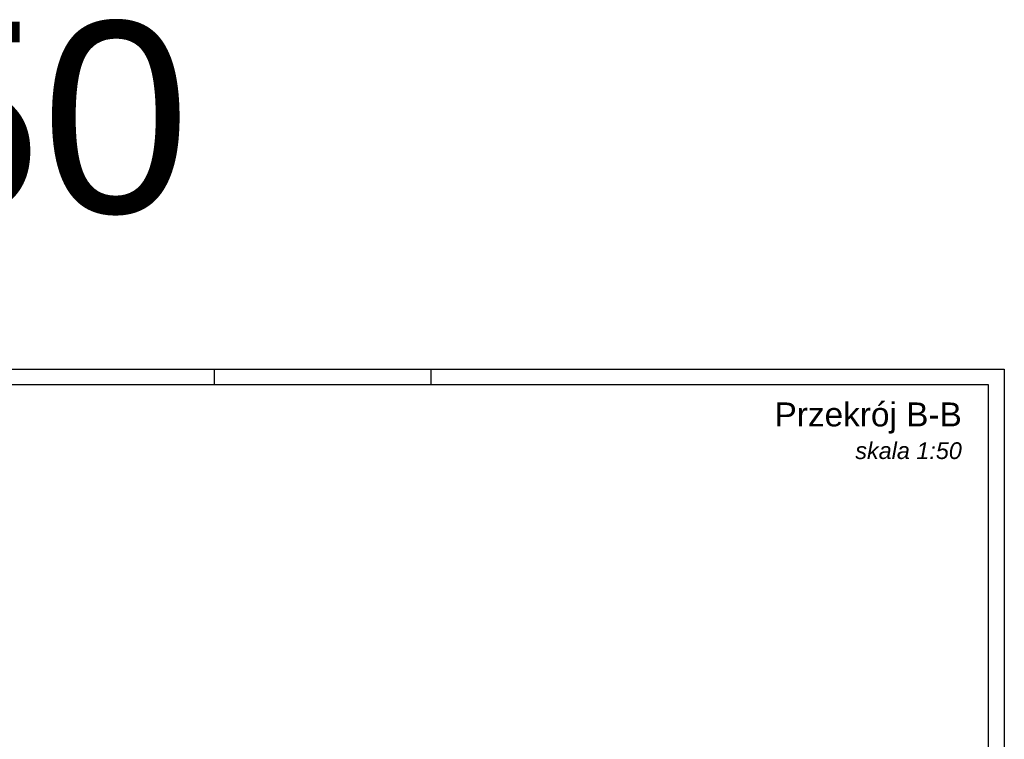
# Model space of a CAD drawing. Header units: millimetres. Extents: x 64838 to 107664, y -36848 to 0.
# Tile 15 of 109: x 70301 to 71847, y -34459 to -33329. Entities that reach past the tile are written whole.
import ezdxf

# ---------------------------------------------------------------- set-up
doc = ezdxf.new("R2010")
doc.units = ezdxf.units.MM
doc.layers.add('e-cad_opisy', color=7, linetype='Continuous')
doc.layers.add('OPIS', color=7, linetype='Continuous', lineweight=5)
doc.styles.get("Standard").update_dxf_attribs({"font": 'arial.ttf'})

# ---------------------------------------------------------------- blocks, each defined once
blk = doc.blocks.new('A2_poziom')
at = {"ltscale": 0.8}
for p, q in [((346, 415), (346, 420)), ((414, 415), (414, 420))]:
    blk.add_line(p, q, dxfattribs=at)
for points in [[(0, 0), (0, 297), (25, 297), (25, 420), (594, 420), (594, 0)], [(30, 5), (589, 5), (589, 415), (30, 415)]]:
    blk.add_lwpolyline(points, close=True)

msp = doc.modelspace()

# ---------------------------------------------------------------- block references
at = {"layer": 'e-cad_opisy', "ltscale": 2, "xscale": 5, "yscale": 5, "zscale": 5}
msp.add_blockref('A2_poziom', (68877.19, -35977.82), dxfattribs=at)

# ---------------------------------------------------------------- texts
at = {"layer": 'OPIS', "insert": (69846.5, -33484.76), "char_height": 300, "width": 1945.3033, "attachment_point": 5, "line_spacing_factor": 0.857143}
msp.add_mtext('{\\fArial|b0|i0|c0|p34;A2 1:50}', dxfattribs=at)
at = {"layer": 'OPIS', "insert": (71270.81, -33974.85), "char_height": 37.5, "width": 1019.3012, "attachment_point": 5}
msp.add_mtext('\\pxqr;Przekrój B-B\\P{\\fArial|b0|i1|c238|p34;\\H0.7x;skala 1:50}', dxfattribs=at)

doc.saveas('drawing.dxf')
